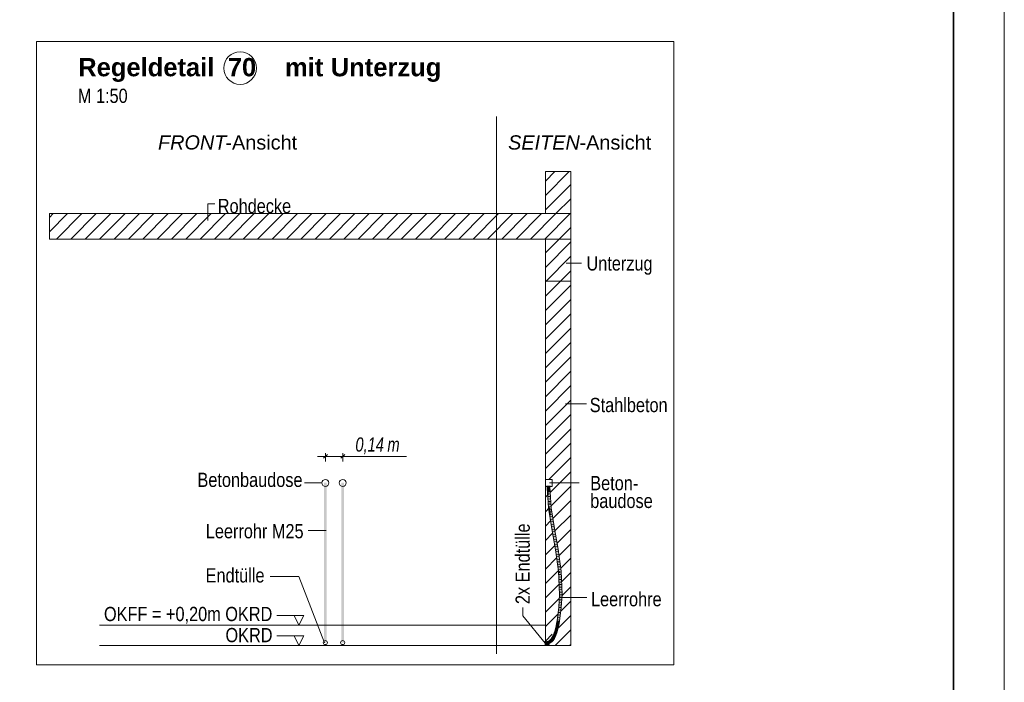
# Model space of a CAD drawing. Extents: x -620 to 300, y 62 to 1107.
# Tile 134 of 256: x 203 to 300, y 548 to 614. Entities that reach past the tile are written whole.
import ezdxf
from ezdxf.lldxf.tags import DXFTag

# ---------------------------------------------------------------- set-up
doc = ezdxf.new("R2010")
doc.units = 0
doc.layers.get('0').update_dxf_attribs({"lineweight": 35})
for name, color, linetype, lineweight, true_color in [('E_Aussparung Bemaßung-A06G9G0W8I', 5, 'Continuous', 9, 0x0000ff), ('E_Betonbaudose', 1, 'Continuous', 13, 0xff0000), ('E_Detail_Beschriftung', 7, 'Continuous', 13, 0x009900), ('E_Detail_Wandschraffur', 7, 'Continuous', 5, 0xc0c0c0), ('E_Leerrohr 25-A06G9G0X8I', 7, 'Continuous', 9, 0xff8000), ('E_Leerrohr 25-Shading', 7, 'Continuous', 9, 0xff8000), ('E_Leerrohr Beschriftung', 1, 'Continuous', 9, 0xff0000)]:
    doc.layers.add(name, color=color, linetype=linetype, lineweight=lineweight, true_color=true_color)
doc.layers.add('E_Detail_Linie_Text_Bem', color=7, linetype='Continuous', lineweight=13)
doc.layers.add('iwb_Plankopf Rahmen', color=7, linetype='Continuous', lineweight=35)
doc.styles.get("Standard").update_dxf_attribs({"font": 'ARIALN.TTF'})
tags = doc.linetypes.add('fein_strichliert', pattern=[4, 1, -2, 1]).pattern_tags.tags
tags[8:9] = [DXFTag(74, 4), DXFTag(75, 0), DXFTag(340, '0'), DXFTag(46, 0.0), DXFTag(50, 0.0), DXFTag(44, 0.0), DXFTag(45, 0.0)]
tags[6:7] = [DXFTag(74, 4), DXFTag(75, 0), DXFTag(340, '0'), DXFTag(46, 0.0), DXFTag(50, 0.0), DXFTag(44, 0.0), DXFTag(45, 0.0)]
tags[4:5] = [DXFTag(74, 4), DXFTag(75, 0), DXFTag(340, '0'), DXFTag(46, 0.0), DXFTag(50, 0.0), DXFTag(44, 0.0), DXFTag(45, 0.0)]
tags = doc.linetypes.add('fein_strichliert-A06G9G0V8I', pattern=[4, 1, -2, 1]).pattern_tags.tags
tags[8:9] = [DXFTag(74, 4), DXFTag(75, 0), DXFTag(340, '0'), DXFTag(46, 0.0), DXFTag(50, 0.0), DXFTag(44, 0.0), DXFTag(45, 0.0)]
tags[6:7] = [DXFTag(74, 4), DXFTag(75, 0), DXFTag(340, '0'), DXFTag(46, 0.0), DXFTag(50, 0.0), DXFTag(44, 0.0), DXFTag(45, 0.0)]
tags[4:5] = [DXFTag(74, 4), DXFTag(75, 0), DXFTag(340, '0'), DXFTag(46, 0.0), DXFTag(50, 0.0), DXFTag(44, 0.0), DXFTag(45, 0.0)]
tags = doc.linetypes.add('STRICHPUNKT2-A06G9G0Y8I', pattern=[12.7, 6.35, -3.175, 0, -3.175]).pattern_tags.tags
tags[10:11] = [DXFTag(74, 4), DXFTag(75, 0), DXFTag(340, '0'), DXFTag(46, 0.0), DXFTag(50, 0.0), DXFTag(44, 0.0), DXFTag(45, 0.0)]
tags[8:9] = [DXFTag(74, 4), DXFTag(75, 0), DXFTag(340, '0'), DXFTag(46, 0.0), DXFTag(50, 0.0), DXFTag(44, 0.0), DXFTag(45, 0.0)]
tags[6:7] = [DXFTag(74, 4), DXFTag(75, 0), DXFTag(340, '0'), DXFTag(46, 0.0), DXFTag(50, 0.0), DXFTag(44, 0.0), DXFTag(45, 0.0)]
tags[4:5] = [DXFTag(74, 4), DXFTag(75, 0), DXFTag(340, '0'), DXFTag(46, 0.0), DXFTag(50, 0.0), DXFTag(44, 0.0), DXFTag(45, 0.0)]

# ---------------------------------------------------------------- blocks, each defined once
blk = doc.blocks.new('Shading-A06G9FMP8I', base_point=(188.199, 722.684))
at = {"layer": 'E_Leerrohr 25-Shading', "color": 31, "true_color": 0xecb67f}
for points in [[(255.37, 567.638), (255.286, 567.638), (255.37, 567.632), (255.286, 567.632)], [(255.389, 567.632), (255.351, 567.632), (255.432, 567.238), (255.351, 567.238)], [(255.372, 567.638), (255.37, 567.638), (255.373, 567.632), (255.37, 567.632)], [(255.396, 567.638), (255.372, 567.638), (255.397, 567.632), (255.373, 567.632)], [(255.419, 567.632), (255.389, 567.632), (255.437, 567.238), (255.432, 567.238)], [(255.443, 567.638), (255.396, 567.638), (255.443, 567.632), (255.397, 567.632)], [(255.437, 567.238), (255.476, 567.238), (255.419, 567.632), (255.476, 567.632)], [(255.443, 567.632), (255.476, 567.632), (255.443, 567.638), (255.476, 567.638)], [(255.476, 567.638), (255.476, 567.632), (255.587, 567.638), (255.587, 567.632)], [(255.476, 567.632), (255.601, 567.525), (255.601, 567.632)], [(255.476, 567.632), (255.476, 567.238), (255.601, 567.525), (255.57, 567.238)], [(255.57, 567.238), (255.601, 567.238), (255.601, 567.525)], [(255.587, 567.632), (255.666, 567.632), (255.587, 567.638), (255.666, 567.638)], [(255.153, 552.259), (255.153, 552.403), (255.147, 552.259), (255.147, 552.403)], [(255.147, 552.213), (255.153, 552.213), (255.147, 552.259), (255.153, 552.259)], [(255.153, 552.181), (255.153, 552.213), (255.147, 552.181), (255.147, 552.213)], [(255.147, 552.103), (255.153, 552.102), (255.147, 552.181), (255.153, 552.181)], [(255.147, 552.023), (255.153, 552.023), (255.147, 552.103), (255.153, 552.102)], [(255.547, 552.24), (255.547, 552.338), (255.522, 552.237), (255.153, 552.338)], [(255.256, 552.215), (255.153, 552.338), (255.153, 552.213)], [(255.256, 552.215), (255.476, 552.231), (255.153, 552.338), (255.522, 552.237)], [(255.153, 552.213), (255.547, 552.213), (255.547, 552.22)], [(255.257, 552.209), (255.153, 552.213), (255.362, 552.196), (255.402, 552.188)], [(255.153, 552.088), (255.402, 552.188), (255.153, 552.213)], [(255.547, 552.198), (255.547, 552.213), (255.153, 552.213)], [(255.402, 552.188), (255.153, 552.088), (255.378, 552.132), (255.27, 552.1)], [(255.547, 552.088), (255.499, 552.122), (255.153, 552.088)], [(255.357, 552.22), (255.457, 552.229), (255.256, 552.215), (255.476, 552.231)], [(255.256, 552.215), (255.547, 552.22), (255.547, 552.23)], [(255.547, 552.174), (255.547, 552.198), (255.257, 552.209)], [(255.27, 552.1), (255.499, 552.122), (255.451, 552.155)], [(255.547, 552.23), (255.529, 552.235), (255.357, 552.22)], [(255.402, 552.188), (255.547, 552.174), (255.362, 552.196)], [(255.402, 552.188), (255.378, 552.132), (255.437, 552.164)], [(255.378, 552.132), (255.451, 552.155), (255.437, 552.164)], [(255.46, 552.177), (255.402, 552.188), (255.437, 552.164)], [(255.547, 552.174), (255.402, 552.188), (255.547, 552.159)], [(255.451, 552.155), (255.46, 552.177), (255.437, 552.164)], [(255.451, 552.155), (255.496, 552.168), (255.46, 552.177), (255.477, 552.173)], [(255.499, 552.122), (255.547, 552.154), (255.451, 552.155), (255.496, 552.168)], [(255.457, 552.229), (255.529, 552.235), (255.476, 552.231)], [(255.476, 552.231), (255.529, 552.235), (255.522, 552.237)], [(255.547, 552.159), (255.477, 552.173), (255.547, 552.154)], [(255.547, 552.154), (255.499, 552.122), (255.547, 552.126)], [(255.499, 552.122), (255.547, 552.088), (255.547, 552.126)], [(255.547, 552.237), (255.547, 552.24), (255.529, 552.235), (255.522, 552.237)], [(255.529, 552.235), (255.547, 552.23), (255.547, 552.237)]]:
    blk.add_solid(points, dxfattribs=at)
at = {"layer": 'E_Leerrohr 25-Shading', "color": 43, "true_color": 0xd7ab7f}
for points in [[(255.351, 567.632), (255.522, 565.488), (255.439, 566.805)], [(255.522, 565.488), (255.351, 567.632), (255.486, 565.484)], [(255.378, 567.632), (255.351, 567.632), (255.4, 567.426), (255.439, 566.805)], [(255.4, 567.426), (255.4, 567.427), (255.378, 567.632), (255.385, 567.632)], [(255.4, 567.427), (255.388, 567.632), (255.385, 567.632)], [(255.639, 566.851), (255.564, 567.632), (255.578, 567.421)], [(255.639, 566.851), (255.612, 567.452), (255.564, 567.632), (255.601, 567.632)], [(255.698, 565.508), (255.639, 566.851), (255.578, 567.421)], [(255.734, 565.511), (255.612, 567.452), (255.698, 565.507), (255.698, 565.508)], [(255.639, 564.704), (255.631, 564.782), (255.486, 565.484), (255.522, 565.488)], [(255.639, 564.704), (255.486, 565.484), (255.608, 564.696)], [(255.916, 564.097), (255.734, 565.511), (255.698, 565.507)], [(255.916, 564.097), (255.948, 563.949), (255.734, 565.511), (256.011, 563.726)], [(255.709, 564.041), (255.639, 564.704), (255.608, 564.696)], [(255.839, 563.443), (255.631, 564.782), (255.802, 563.437), (255.709, 564.041)], [(255.839, 563.443), (255.802, 563.437), (256.208, 561.405), (256.172, 561.399)], [(255.948, 563.949), (255.916, 564.097), (255.937, 563.988)], [(255.932, 564.015), (255.916, 564.097), (256.013, 563.472)], [(256.035, 563.476), (255.932, 564.015), (256.013, 563.472)], [(256.035, 563.476), (256.049, 563.478), (255.937, 563.988), (255.948, 563.949)], [(255.948, 563.949), (256.049, 563.478), (256.011, 563.726)], [(256.419, 561.439), (256.131, 563.025), (256.013, 563.472), (256.035, 563.476)], [(256.419, 561.439), (256.013, 563.472), (256.382, 561.433)], [(256.131, 563.025), (256.049, 563.478), (256.035, 563.476)], [(256.208, 561.405), (256.172, 561.399), (256.483, 559.282), (256.465, 559.28)], [(256.502, 559.283), (256.208, 561.405), (256.483, 559.282)], [(256.419, 561.439), (256.382, 561.433), (256.714, 559.302), (256.678, 559.299)], [(256.485, 559.111), (256.483, 559.282), (256.472, 559.109), (256.465, 559.28)], [(256.49, 558.652), (256.485, 559.111), (256.472, 559.109)], [(256.483, 559.282), (256.534, 557.559), (256.502, 559.283), (256.525, 558.067)], [(256.534, 557.559), (256.483, 559.282), (256.49, 558.652)], [(256.525, 558.067), (256.509, 559.114), (256.502, 559.283)], [(256.593, 556.98), (256.509, 559.114), (256.557, 556.98), (256.534, 557.559)], [(256.802, 557.029), (256.807, 556.981), (256.678, 559.299), (256.714, 559.302)], [(256.802, 557.029), (256.678, 559.299), (256.703, 558.676)], [(256.746, 557.579), (256.802, 557.029), (256.703, 558.676)], [(256.78, 556.981), (256.805, 556.981), (256.746, 557.579), (256.802, 557.029)], [(256.746, 557.579), (256.77, 556.981), (256.78, 556.981)], [(256.593, 556.98), (256.557, 556.98), (256.498, 555.739), (256.487, 555.74)], [(256.523, 555.737), (256.593, 556.98), (256.498, 555.739), (256.593, 556.98)], [(256.735, 555.717), (256.77, 556.981), (256.699, 555.72)], [(256.735, 555.717), (256.758, 556.111), (256.77, 556.981), (256.78, 556.981)], [(256.758, 556.111), (256.807, 556.981), (256.78, 556.981)], [(256.805, 556.981), (256.807, 556.981), (256.802, 557.029)], [(256.388, 554.785), (256.354, 554.408), (256.523, 555.737)], [(256.443, 555.395), (256.388, 554.785), (256.498, 555.739), (256.523, 555.737)], [(256.498, 555.739), (256.487, 555.74), (256.443, 555.395)], [(256.656, 555.385), (256.656, 555.384), (256.735, 555.717), (256.637, 554.944)], [(256.656, 555.385), (256.735, 555.717), (256.699, 555.72)], [(256.318, 554.413), (256.335, 554.41), (256.443, 555.395), (256.388, 554.785)], [(256.335, 554.41), (256.354, 554.408), (256.388, 554.785)], [(256.656, 555.385), (256.529, 554.384), (256.553, 554.381)], [(256.565, 554.379), (256.656, 555.385), (256.553, 554.381)], [(256.656, 555.384), (256.565, 554.379), (256.637, 554.944)], [(256.1, 553.4), (256.117, 553.394), (256.201, 553.806), (256.161, 553.553)], [(256.144, 553.445), (256.135, 553.389), (256.259, 553.889)], [(256.258, 553.889), (256.149, 553.477), (256.259, 553.889), (256.144, 553.445)], [(256.253, 553.891), (256.161, 553.553), (256.258, 553.889), (256.149, 553.477)], [(256.201, 553.806), (256.161, 553.553), (256.227, 553.897), (256.253, 553.891)], [(256.227, 553.897), (256.223, 553.897), (256.201, 553.806)], [(256.284, 554.153), (256.273, 554.155), (256.227, 553.897), (256.223, 553.897)], [(256.227, 553.897), (256.253, 553.891), (256.284, 554.153), (256.307, 554.149)], [(256.307, 554.149), (256.253, 553.891), (256.309, 554.148), (256.258, 553.889)], [(256.258, 553.889), (256.259, 553.889), (256.309, 554.148)], [(256.335, 554.41), (256.318, 554.413), (256.284, 554.153), (256.273, 554.155)], [(256.284, 554.153), (256.307, 554.149), (256.335, 554.41), (256.354, 554.408)], [(256.412, 553.772), (256.304, 553.337), (256.315, 553.333)], [(256.307, 554.149), (256.309, 554.148), (256.354, 554.408)], [(256.339, 553.326), (256.412, 553.772), (256.315, 553.333)], [(256.412, 553.77), (256.339, 553.326), (256.354, 553.387)], [(256.412, 553.772), (256.412, 553.77), (256.467, 553.841), (256.354, 553.387)], [(256.412, 553.772), (256.467, 553.841), (256.431, 553.849)], [(256.467, 553.841), (256.483, 554.116), (256.431, 553.849)], [(256.467, 553.841), (256.498, 554), (256.483, 554.116), (256.516, 554.11)], [(256.553, 554.381), (256.529, 554.384), (256.516, 554.11), (256.483, 554.116)], [(256.498, 554), (256.519, 554.11), (256.516, 554.11)], [(256.519, 554.11), (256.565, 554.379), (256.516, 554.11), (256.553, 554.381)], [(255.743, 552.61), (255.727, 552.623), (255.657, 552.532), (255.649, 552.54)], [(255.657, 552.532), (255.666, 552.522), (255.743, 552.61), (255.751, 552.604)], [(255.727, 552.623), (255.727, 552.623), (255.822, 552.757), (255.805, 552.716)], [(255.805, 552.716), (255.727, 552.623), (255.779, 552.657), (255.743, 552.61)], [(255.779, 552.657), (255.743, 552.61), (255.764, 552.62), (255.751, 552.604)], [(255.751, 552.604), (255.755, 552.6), (255.764, 552.62)], [(255.764, 552.62), (255.755, 552.6), (255.87, 552.761)], [(255.865, 552.764), (255.779, 552.657), (255.87, 552.761), (255.764, 552.62)], [(255.852, 552.773), (255.805, 552.716), (255.865, 552.764), (255.779, 552.657)], [(255.822, 552.757), (255.805, 552.716), (255.841, 552.779), (255.852, 552.773)], [(255.841, 552.779), (255.839, 552.781), (255.822, 552.757)], [(255.839, 552.781), (255.841, 552.779), (255.867, 552.834), (255.868, 552.823)], [(255.868, 552.823), (255.841, 552.779), (255.869, 552.801), (255.852, 552.773)], [(255.869, 552.801), (255.852, 552.773), (255.87, 552.772), (255.865, 552.764)], [(255.865, 552.764), (255.87, 552.761), (255.87, 552.772)], [(255.943, 552.955), (255.935, 552.959), (255.867, 552.834)], [(255.867, 552.834), (255.868, 552.823), (255.943, 552.955), (255.949, 552.953)], [(255.949, 552.953), (255.868, 552.823), (255.958, 552.949), (255.869, 552.801)], [(255.958, 552.949), (255.869, 552.801), (255.969, 552.945), (255.87, 552.772)], [(255.87, 552.772), (255.87, 552.761), (255.969, 552.945)], [(256.052, 552.649), (256.02, 552.669), (255.923, 552.468), (255.894, 552.491)], [(255.935, 552.959), (255.943, 552.955), (255.965, 553.039), (255.966, 553.009)], [(255.966, 553.009), (255.943, 552.955), (255.966, 552.997), (255.949, 552.953)], [(255.966, 552.997), (255.949, 552.953), (255.967, 552.972), (255.958, 552.949)], [(255.958, 552.949), (255.969, 552.945), (255.967, 552.972)], [(256.117, 553.394), (256.1, 553.4), (255.965, 553.039)], [(255.965, 553.039), (255.966, 553.009), (256.117, 553.394), (256.126, 553.392)], [(256.126, 553.392), (255.966, 553.009), (256.129, 553.391), (255.966, 552.997)], [(256.129, 553.391), (255.966, 552.997), (256.135, 553.389), (255.967, 552.972)], [(255.967, 552.972), (255.969, 552.945), (256.135, 553.389)], [(256.052, 552.649), (256.131, 552.876), (256.02, 552.669)], [(256.052, 552.649), (256.145, 552.825), (256.131, 552.876), (256.163, 552.863)], [(256.161, 553.553), (256.117, 553.394), (256.149, 553.477), (256.126, 553.392)], [(256.149, 553.477), (256.126, 553.392), (256.144, 553.445), (256.129, 553.391)], [(256.129, 553.391), (256.135, 553.389), (256.144, 553.445)], [(256.173, 552.988), (256.131, 552.876), (256.135, 552.874)], [(256.163, 552.863), (256.173, 552.988), (256.135, 552.874)], [(256.145, 552.825), (256.165, 552.862), (256.163, 552.863)], [(256.163, 552.863), (256.315, 553.333), (256.173, 552.988), (256.304, 553.337)], [(256.165, 552.862), (256.339, 553.326), (256.163, 552.863), (256.315, 553.333)], [(255.245, 552.313), (255.242, 552.343), (255.153, 552.315), (255.153, 552.338)], [(255.153, 552.302), (255.246, 552.307), (255.153, 552.315), (255.245, 552.313)], [(255.27, 552.095), (255.266, 552.131), (255.153, 552.088), (255.153, 552.125)], [(255.242, 552.343), (255.245, 552.313), (255.324, 552.358), (255.258, 552.315)], [(255.245, 552.313), (255.246, 552.307), (255.258, 552.315)], [(255.258, 552.315), (255.246, 552.307), (255.315, 552.322), (255.291, 552.315)], [(255.324, 552.358), (255.258, 552.315), (255.331, 552.327), (255.315, 552.322)], [(255.382, 552.115), (255.373, 552.15), (255.27, 552.095), (255.266, 552.131)], [(255.291, 552.315), (255.332, 552.322), (255.331, 552.327)], [(255.406, 552.367), (255.401, 552.381), (255.331, 552.327), (255.324, 552.358)], [(255.332, 552.322), (255.413, 552.347), (255.331, 552.327), (255.406, 552.367)], [(255.488, 552.147), (255.475, 552.181), (255.382, 552.115), (255.373, 552.15)], [(255.451, 552.403), (255.401, 552.381), (255.406, 552.367)], [(255.413, 552.347), (255.451, 552.403), (255.406, 552.367)], [(255.413, 552.347), (255.488, 552.38), (255.451, 552.403), (255.471, 552.412)], [(255.585, 552.439), (255.564, 552.469), (255.488, 552.38), (255.471, 552.412)], [(255.589, 552.192), (255.572, 552.224), (255.488, 552.147), (255.475, 552.181)], [(255.564, 552.469), (255.574, 552.456), (255.657, 552.532), (255.666, 552.522)], [(255.589, 552.192), (255.614, 552.25), (255.572, 552.224)], [(255.574, 552.456), (255.585, 552.439), (255.666, 552.522), (255.674, 552.513)], [(255.589, 552.192), (255.71, 552.266), (255.614, 552.25), (255.697, 552.284)], [(255.697, 552.284), (255.688, 552.296), (255.614, 552.25)], [(255.751, 552.604), (255.666, 552.522), (255.755, 552.6), (255.672, 552.516)], [(255.672, 552.516), (255.674, 552.513), (255.755, 552.6)], [(255.688, 552.296), (255.811, 552.369), (255.711, 552.315)], [(255.688, 552.296), (255.797, 552.338), (255.811, 552.369), (255.821, 552.358)], [(255.797, 552.338), (255.688, 552.296), (255.697, 552.284)], [(255.71, 552.266), (255.797, 552.338), (255.697, 552.284)], [(255.811, 552.369), (255.796, 552.385), (255.711, 552.315)], [(255.863, 552.403), (255.923, 552.468), (255.796, 552.385), (255.894, 552.491)], [(255.863, 552.403), (255.796, 552.385), (255.811, 552.369)], [(255.821, 552.358), (255.863, 552.403), (255.811, 552.369)]]:
    blk.add_solid(points, dxfattribs=at)
at = {"layer": 'E_Leerrohr 25-Shading', "color": 31, "true_color": 0xfabd7f}
for points in [[(255.388, 567.632), (255.4, 567.427), (255.476, 567.632), (255.448, 566.992)], [(255.448, 566.992), (255.4, 567.427), (255.439, 566.805)], [(255.448, 566.992), (255.496, 566.547), (255.476, 567.632)], [(255.476, 567.632), (255.496, 566.547), (255.541, 566.595), (255.551, 566.038)], [(255.564, 567.632), (255.476, 567.632), (255.698, 565.507), (255.61, 565.497)], [(255.522, 565.488), (255.448, 566.992), (255.439, 566.805)], [(255.522, 565.488), (255.61, 565.497), (255.448, 566.992), (255.61, 565.498)], [(255.551, 566.038), (255.61, 565.498), (255.541, 566.595)], [(255.717, 564.806), (255.61, 565.497), (255.631, 564.782), (255.522, 565.488)], [(255.916, 564.097), (255.698, 565.507), (255.717, 564.806), (255.61, 565.497)], [(255.839, 563.443), (255.926, 563.457), (255.631, 564.782), (255.7, 564.801)], [(255.926, 563.457), (255.717, 564.806), (255.7, 564.801)], [(256.013, 563.472), (255.916, 564.097), (255.926, 563.457), (255.717, 564.806)], [(255.926, 563.457), (255.839, 563.443), (256.295, 561.419), (256.208, 561.405)], [(256.013, 563.472), (255.926, 563.457), (256.382, 561.433), (256.295, 561.419)], [(256.295, 561.419), (256.208, 561.405), (256.59, 559.291), (256.502, 559.283)], [(256.382, 561.433), (256.295, 561.419), (256.678, 559.299), (256.59, 559.291)], [(256.597, 559.122), (256.59, 559.291), (256.509, 559.114), (256.502, 559.283)], [(256.682, 556.981), (256.597, 559.122), (256.593, 556.98), (256.509, 559.114)], [(256.678, 559.299), (256.59, 559.291), (256.77, 556.981), (256.682, 556.981)], [(256.682, 556.981), (256.593, 556.98), (256.611, 555.728), (256.523, 555.737)], [(256.77, 556.981), (256.682, 556.981), (256.699, 555.72), (256.611, 555.728)], [(256.611, 555.728), (256.523, 555.737), (256.442, 554.396), (256.354, 554.408)], [(256.699, 555.72), (256.611, 555.728), (256.529, 554.384), (256.442, 554.396)], [(256.345, 553.869), (256.259, 553.889), (256.219, 553.363), (256.135, 553.389)], [(256.431, 553.849), (256.345, 553.869), (256.304, 553.337), (256.219, 553.363)], [(256.396, 554.132), (256.309, 554.148), (256.345, 553.869), (256.259, 553.889)], [(256.442, 554.396), (256.354, 554.408), (256.396, 554.132), (256.309, 554.148)], [(256.483, 554.116), (256.396, 554.132), (256.431, 553.849), (256.345, 553.869)], [(256.529, 554.384), (256.442, 554.396), (256.483, 554.116), (256.396, 554.132)], [(255.755, 552.6), (255.78, 552.597), (255.87, 552.761), (255.941, 552.717)], [(255.78, 552.597), (255.854, 552.587), (255.941, 552.717), (255.945, 552.715)], [(256.02, 552.669), (255.945, 552.715), (255.894, 552.491), (255.825, 552.546)], [(256.05, 552.91), (255.969, 552.945), (255.945, 552.715), (255.87, 552.761)], [(256.131, 552.876), (256.05, 552.91), (256.02, 552.669), (255.945, 552.715)], [(256.219, 553.363), (256.135, 553.389), (256.05, 552.91), (255.969, 552.945)], [(256.304, 553.337), (256.219, 553.363), (256.131, 552.876), (256.05, 552.91)], [(255.256, 552.219), (255.246, 552.307), (255.153, 552.213), (255.153, 552.302)], [(255.266, 552.131), (255.256, 552.219), (255.153, 552.125), (255.153, 552.213)], [(255.246, 552.307), (255.289, 552.308), (255.291, 552.315)], [(255.246, 552.307), (255.256, 552.219), (255.289, 552.308)], [(255.289, 552.308), (255.256, 552.219), (255.335, 552.31), (255.353, 552.236)], [(255.373, 552.15), (255.353, 552.236), (255.266, 552.131), (255.256, 552.219)], [(255.291, 552.315), (255.289, 552.308), (255.334, 552.31)], [(255.289, 552.308), (255.335, 552.31), (255.334, 552.31)], [(255.335, 552.31), (255.332, 552.322), (255.291, 552.315)], [(255.418, 552.335), (255.413, 552.347), (255.332, 552.322)], [(255.335, 552.31), (255.435, 552.29), (255.332, 552.322), (255.418, 552.335)], [(255.353, 552.236), (255.444, 552.264), (255.335, 552.31), (255.435, 552.29)], [(255.475, 552.181), (255.444, 552.264), (255.373, 552.15), (255.353, 552.236)], [(255.488, 552.38), (255.413, 552.347), (255.494, 552.369)], [(255.413, 552.347), (255.424, 552.336), (255.494, 552.369), (255.506, 552.346)], [(255.424, 552.336), (255.413, 552.347), (255.418, 552.335)], [(255.435, 552.29), (255.477, 552.278), (255.418, 552.335), (255.424, 552.336)], [(255.424, 552.336), (255.477, 552.278), (255.506, 552.346), (255.53, 552.302)], [(255.444, 552.264), (255.477, 552.278), (255.435, 552.29)], [(255.572, 552.224), (255.53, 552.302), (255.475, 552.181), (255.444, 552.264)], [(255.585, 552.439), (255.488, 552.38), (255.596, 552.424), (255.488, 552.38)], [(255.488, 552.38), (255.517, 552.375), (255.596, 552.424), (255.614, 552.399)], [(255.517, 552.375), (255.488, 552.38), (255.494, 552.369)], [(255.506, 552.346), (255.62, 552.358), (255.494, 552.369), (255.517, 552.375)], [(255.53, 552.302), (255.62, 552.358), (255.506, 552.346)], [(255.517, 552.375), (255.62, 552.358), (255.614, 552.399), (255.637, 552.368)], [(255.688, 552.296), (255.637, 552.368), (255.572, 552.224), (255.53, 552.302)], [(255.674, 552.513), (255.585, 552.439), (255.688, 552.498)], [(255.585, 552.439), (255.62, 552.432), (255.688, 552.498), (255.717, 552.469)], [(255.62, 552.432), (255.585, 552.439), (255.596, 552.424)], [(255.614, 552.399), (255.696, 552.417), (255.596, 552.424), (255.62, 552.432)], [(255.637, 552.368), (255.696, 552.417), (255.614, 552.399)], [(255.62, 552.432), (255.696, 552.417), (255.717, 552.469), (255.735, 552.449)], [(255.796, 552.385), (255.735, 552.449), (255.688, 552.296), (255.637, 552.368)], [(255.755, 552.6), (255.674, 552.513), (255.77, 552.589)], [(255.674, 552.513), (255.702, 552.506), (255.77, 552.589), (255.805, 552.561)], [(255.702, 552.506), (255.674, 552.513), (255.688, 552.498)], [(255.717, 552.469), (255.77, 552.487), (255.688, 552.498), (255.702, 552.506)], [(255.702, 552.506), (255.77, 552.487), (255.805, 552.561), (255.825, 552.546)], [(255.735, 552.449), (255.77, 552.487), (255.717, 552.469)], [(255.894, 552.491), (255.825, 552.546), (255.796, 552.385), (255.735, 552.449)], [(255.78, 552.597), (255.755, 552.6), (255.77, 552.589)], [(255.805, 552.561), (255.854, 552.587), (255.77, 552.589), (255.78, 552.597)], [(255.825, 552.546), (255.854, 552.587), (255.805, 552.561)]]:
    blk.add_solid(points, dxfattribs=at)
blk = doc.blocks.new('Referenz-A06G9G0Z8I')
at = {"layer": 'E_Aussparung Bemaßung-A06G9G0W8I', "linetype": 'Continuous', "ltscale": 0.13}
for p, q in [((232.742, 570.585), (241.49, 570.585)), ((233.314, 570.394), (233.696, 570.776)), ((233.505, 570.885), (233.505, 570.085)), ((235.024, 570.394), (235.406, 570.776)), ((235.215, 570.885), (235.215, 570.085))]:
    blk.add_line(p, q, dxfattribs=at)
at = {"layer": 'E_Betonbaudose', "linetype": 'Continuous', "ltscale": 0.13}
for p, q in [((255.161, 567.629), (255.161, 568.309)), ((255.161, 568.309), (255.841, 568.309)), ((255.841, 568.309), (255.841, 567.629)), ((255.841, 567.629), (255.161, 567.629))]:
    blk.add_line(p, q, dxfattribs=at)
for centre, radius in [((233.505, 567.969), 0.34), ((235.215, 567.969), 0.34), ((233.496, 552.26), 0.2), ((235.206, 552.26), 0.2)]:
    blk.add_circle(centre, radius, dxfattribs=at)
at = {"layer": 'E_Detail_Linie_Text_Bem', "linetype": 'fein_strichliert-A06G9G0V8I', "ltscale": 0.65}
for p, q in [((267.814, 611.396), (205.045, 611.396)), ((205.045, 611.396), (205.045, 550.079)), ((267.814, 550.079), (267.814, 611.396)), ((250.352, 551.161), (250.352, 604.04)), ((205.045, 550.079), (264.788, 550.079)), ((264.788, 550.079), (267.814, 550.079))]:
    blk.add_line(p, q, dxfattribs=at)
at = {"layer": 'E_Detail_Linie_Text_Bem', "linetype": 'Continuous', "ltscale": 0.13}
for p, q in [((255.161, 598.603), (257.661, 598.603)), ((255.161, 594.469), (255.161, 598.603)), ((257.661, 598.603), (257.661, 594.469)), ((257.661, 594.469), (206.334, 594.469)), ((206.334, 594.469), (206.334, 591.969)), ((257.661, 594.469), (255.161, 594.469)), ((257.661, 591.969), (257.661, 594.469)), ((206.334, 591.969), (216.726, 591.969)), ((206.334, 591.969), (255.161, 591.969)), ((216.726, 591.969), (257.661, 591.969)), ((255.161, 591.969), (257.661, 591.969)), ((255.161, 580.169), (255.161, 591.969)), ((255.161, 591.947), (257.661, 591.947)), ((255.161, 587.813), (255.161, 591.947)), ((257.661, 591.969), (257.661, 551.969)), ((257.661, 591.947), (257.661, 587.813)), ((257.661, 587.813), (255.161, 587.813)), ((255.161, 579.969), (255.161, 580.169)), ((255.161, 551.969), (255.161, 579.969)), ((211.256, 553.969), (255.124, 553.969)), ((211.256, 551.969), (256.411, 551.969)), ((257.661, 551.969), (255.161, 551.969))]:
    blk.add_line(p, q, dxfattribs=at)
at = {"layer": 'E_Detail_Linie_Text_Bem', "color": 0, "linetype": 'Continuous', "ltscale": 0.13}
for p, q in [((221.935, 593.789), (221.935, 595.437)), ((221.935, 595.437), (222.622, 595.437)), ((258.719, 589.58), (257.206, 589.58)), ((259.213, 575.745), (257.158, 575.745)), ((233.165, 567.969), (231.448, 567.969)), ((255.567, 567.969), (258.505, 567.969)), ((231.793, 563.289), (233.578, 563.289)), ((228.051, 558.75), (230.882, 558.75)), ((230.882, 558.75), (233.416, 552.239)), ((256.533, 556.691), (259.241, 556.691)), ((252.945, 555.723), (252.945, 554.895)), ((231.394, 554.919), (228.71, 554.919)), ((230.427, 554.922), (230.884, 553.969)), ((230.884, 553.969), (231.394, 554.919)), ((252.945, 554.895), (255.147, 552.213)), ((231.394, 552.919), (228.71, 552.919)), ((230.427, 552.922), (230.884, 551.969)), ((230.884, 551.969), (231.394, 552.919))]:
    blk.add_line(p, q, dxfattribs=at)
at = {"layer": 'E_Detail_Linie_Text_Bem', "linetype": 'Continuous', "ltscale": 0.13}
for points in [[(233.63, 567.998), (233.63, 552.263), (233.38, 567.997), (233.38, 552.263)], [(235.34, 567.998), (235.34, 552.263), (235.09, 567.997), (235.09, 552.263)]]:
    blk.add_solid(points, dxfattribs=at)
at = {"layer": 'E_Detail_Wandschraffur', "linetype": 'fein_strichliert', "ltscale": 0.13}
for p, q in [((255.161, 596.254), (257.511, 598.603)), ((256.205, 594.469), (257.661, 595.925)), ((206.334, 592.681), (208.122, 594.469)), ((208.45, 591.969), (210.95, 594.469)), ((211.278, 591.969), (213.778, 594.469)), ((214.107, 591.969), (216.607, 594.469)), ((216.935, 591.969), (219.435, 594.469)), ((219.764, 591.969), (222.264, 594.469)), ((222.592, 591.969), (225.092, 594.469)), ((225.421, 591.969), (227.921, 594.469)), ((228.249, 591.969), (230.749, 594.469)), ((231.077, 591.969), (233.577, 594.469)), ((233.906, 591.969), (236.406, 594.469)), ((236.734, 591.969), (239.234, 594.469)), ((239.563, 591.969), (242.063, 594.469)), ((242.391, 591.969), (244.891, 594.469)), ((245.22, 591.969), (247.72, 594.469)), ((248.048, 591.969), (250.548, 594.469)), ((250.876, 591.969), (253.376, 594.469)), ((253.705, 591.969), (256.205, 594.469)), ((256.533, 591.969), (257.007, 592.443)), ((257.007, 592.443), (257.603, 593.038)), ((257.603, 593.038), (257.661, 593.097)), ((255.161, 590.597), (256.533, 591.969)), ((255.161, 587.768), (257.661, 590.268)), ((255.161, 584.94), (257.661, 587.44)), ((255.161, 582.111), (257.661, 584.611)), ((255.161, 579.283), (257.661, 581.783)), ((255.161, 576.455), (257.661, 578.955)), ((255.161, 573.626), (257.661, 576.126)), ((255.161, 570.798), (257.661, 573.298)), ((255.501, 568.309), (257.661, 570.469)), ((255.728, 565.708), (257.661, 567.641)), ((255.161, 565.141), (255.58, 565.559)), ((256.102, 563.253), (257.661, 564.812)), ((255.161, 562.312), (255.861, 563.013)), ((256.512, 560.835), (257.661, 561.984)), ((255.161, 559.484), (256.275, 560.598)), ((256.77, 558.264), (257.661, 559.156)), ((255.161, 556.656), (256.488, 557.982)), ((256.689, 555.355), (257.661, 556.327)), ((255.161, 553.827), (256.413, 555.079)), ((256.135, 551.973), (257.661, 553.499))]:
    blk.add_line(p, q, dxfattribs=at)
at = {"layer": 'E_Detail_Wandschraffur', "linetype": 'ByBlock', "ltscale": 0.13}
for p, q in [((255.161, 597.668), (256.097, 598.603)), ((255.161, 594.839), (257.661, 597.339)), ((206.334, 594.096), (206.707, 594.469)), ((207.036, 591.969), (209.536, 594.469)), ((209.864, 591.969), (212.364, 594.469)), ((212.693, 591.969), (215.193, 594.469)), ((215.521, 591.969), (218.021, 594.469)), ((218.35, 591.969), (220.85, 594.469)), ((221.178, 591.969), (223.678, 594.469)), ((224.006, 591.969), (226.506, 594.469)), ((226.835, 591.969), (229.335, 594.469)), ((229.663, 591.969), (232.163, 594.469)), ((232.492, 591.969), (234.992, 594.469)), ((235.32, 591.969), (237.82, 594.469)), ((238.149, 591.969), (240.649, 594.469)), ((240.977, 591.969), (243.477, 594.469)), ((243.805, 591.969), (246.305, 594.469)), ((246.634, 591.969), (249.134, 594.469)), ((249.462, 591.969), (251.962, 594.469)), ((252.291, 591.969), (254.791, 594.469)), ((255.119, 591.969), (257.619, 594.469)), ((257.619, 594.469), (257.661, 594.511)), ((255.161, 589.183), (257.661, 591.683)), ((255.161, 586.354), (257.661, 588.854)), ((255.161, 583.526), (257.661, 586.026)), ((255.161, 580.697), (257.661, 583.197)), ((255.161, 577.869), (257.661, 580.369)), ((255.161, 575.04), (257.661, 577.54)), ((255.161, 572.212), (257.661, 574.712)), ((255.161, 569.384), (257.661, 571.884)), ((255.64, 567.034), (257.661, 569.055)), ((255.161, 566.555), (255.453, 566.847)), ((255.904, 564.47), (257.661, 566.227)), ((255.161, 563.727), (255.706, 564.272)), ((256.318, 562.055), (257.661, 563.398)), ((255.161, 560.898), (256.051, 561.788)), ((256.682, 559.591), (257.661, 560.57)), ((255.161, 558.07), (256.415, 559.324)), ((256.815, 556.895), (257.661, 557.741)), ((255.161, 555.241), (256.478, 556.559)), ((256.452, 553.704), (257.661, 554.913)), ((255.161, 552.413), (255.848, 553.1)), ((257.546, 551.969), (257.661, 552.085))]:
    blk.add_line(p, q, dxfattribs=at)
at = {"layer": 'E_Leerrohr 25-A06G9G0X8I', "linetype": 'Continuous', "ltscale": 0.13}
for p, q in [((255.286, 567.638), (255.286, 567.632)), ((255.286, 567.638), (255.397, 567.638)), ((255.286, 567.632), (255.397, 567.632)), ((255.351, 567.632), (255.351, 567.238)), ((255.351, 567.632), (255.424, 567.632)), ((255.351, 567.632), (255.601, 567.632)), ((255.351, 567.632), (255.486, 565.484)), ((255.351, 567.238), (255.424, 567.238)), ((255.374, 567.381), (255.609, 567.383)), ((255.397, 567.638), (255.555, 567.638)), ((255.397, 567.632), (255.555, 567.632)), ((255.424, 567.632), (255.528, 567.632)), ((255.424, 567.238), (255.528, 567.238)), ((255.528, 567.632), (255.601, 567.632)), ((255.528, 567.238), (255.601, 567.238)), ((255.555, 567.638), (255.666, 567.638)), ((255.555, 567.632), (255.666, 567.632)), ((255.601, 567.238), (255.601, 567.632)), ((255.601, 567.632), (255.734, 565.511)), ((255.666, 567.632), (255.666, 567.638)), ((255.39, 567.13), (255.625, 567.135)), ((255.405, 566.879), (255.64, 566.887)), ((255.421, 566.628), (255.656, 566.639)), ((255.437, 566.377), (255.671, 566.391)), ((255.453, 566.126), (255.687, 566.143)), ((255.468, 565.875), (255.703, 565.895)), ((255.484, 565.624), (255.718, 565.647)), ((255.486, 565.484), (255.802, 563.437)), ((255.51, 565.374), (255.744, 565.4)), ((255.734, 565.511), (256.049, 563.478)), ((255.548, 565.126), (255.782, 565.154)), ((255.587, 564.878), (255.82, 564.908)), ((255.625, 564.63), (255.858, 564.661)), ((255.664, 564.383), (255.896, 564.415)), ((255.702, 564.135), (255.934, 564.169)), ((255.74, 563.887), (255.973, 563.923)), ((255.779, 563.639), (256.011, 563.676)), ((255.802, 563.437), (256.172, 561.399)), ((255.818, 563.391), (256.05, 563.43)), ((256.049, 563.478), (256.419, 561.439)), ((255.863, 563.145), (256.095, 563.184)), ((255.907, 562.9), (256.139, 562.938)), ((255.952, 562.654), (256.184, 562.692)), ((255.997, 562.408), (256.228, 562.446)), ((256.041, 562.162), (256.273, 562.2)), ((256.086, 561.916), (256.318, 561.954)), ((256.13, 561.67), (256.362, 561.707)), ((256.172, 561.399), (256.465, 559.28)), ((256.175, 561.424), (256.407, 561.461)), ((256.419, 561.439), (256.714, 559.302)), ((256.21, 561.178), (256.442, 561.213)), ((256.244, 560.931), (256.477, 560.964)), ((256.278, 560.684), (256.511, 560.716)), ((256.312, 560.438), (256.546, 560.467)), ((256.347, 560.191), (256.58, 560.219)), ((256.381, 559.944), (256.614, 559.97)), ((256.415, 559.698), (256.649, 559.721)), ((256.449, 559.451), (256.683, 559.473)), ((256.465, 559.28), (256.557, 556.98)), ((256.476, 559.204), (256.71, 559.224)), ((256.486, 558.955), (256.72, 558.973)), ((256.496, 558.706), (256.73, 558.722)), ((256.505, 558.457), (256.74, 558.471)), ((256.714, 559.302), (256.807, 556.981)), ((256.515, 558.209), (256.75, 558.22)), ((256.525, 557.96), (256.76, 557.969)), ((256.535, 557.711), (256.77, 557.719)), ((256.545, 557.462), (256.78, 557.468)), ((256.557, 556.98), (256.487, 555.74)), ((256.549, 556.718), (256.784, 556.714)), ((256.555, 557.214), (256.79, 557.217)), ((256.563, 556.965), (256.798, 556.966)), ((256.807, 556.981), (256.735, 555.717)), ((256.487, 555.74), (256.318, 554.413)), ((256.493, 555.728), (256.727, 555.707)), ((256.507, 555.976), (256.742, 555.958)), ((256.521, 556.223), (256.756, 556.21)), ((256.535, 556.47), (256.77, 556.462)), ((256.735, 555.717), (256.565, 554.379)), ((256.367, 554.74), (256.6, 554.711)), ((256.398, 554.987), (256.632, 554.96)), ((256.43, 555.234), (256.663, 555.209)), ((256.461, 555.481), (256.695, 555.458)), ((256.223, 553.897), (256.1, 553.4)), ((256.199, 553.769), (256.427, 553.712)), ((256.273, 554.155), (256.223, 553.897)), ((256.253, 554.009), (256.483, 553.961)), ((256.318, 554.413), (256.273, 554.155)), ((256.297, 554.25), (256.529, 554.211)), ((256.335, 554.493), (256.568, 554.462)), ((256.467, 553.841), (256.339, 553.326)), ((256.519, 554.11), (256.467, 553.841)), ((256.565, 554.379), (256.519, 554.11)), ((255.727, 552.623), (255.649, 552.54)), ((255.839, 552.781), (255.727, 552.623)), ((255.761, 552.658), (255.949, 552.518)), ((255.935, 552.959), (255.839, 552.781)), ((255.886, 552.853), (256.093, 552.743)), ((256.052, 552.649), (255.923, 552.468)), ((256.1, 553.4), (255.935, 552.959)), ((255.983, 553.068), (256.202, 552.982)), ((256.165, 552.862), (256.052, 552.649)), ((256.069, 553.297), (256.292, 553.222)), ((256.14, 553.531), (256.366, 553.466)), ((256.339, 553.326), (256.165, 552.862)), ((255.153, 552.403), (255.147, 552.403)), ((255.147, 552.292), (255.147, 552.403)), ((255.147, 552.135), (255.147, 552.292)), ((255.147, 552.023), (255.147, 552.135)), ((255.147, 552.023), (255.153, 552.023)), ((255.153, 552.292), (255.153, 552.403)), ((255.242, 552.343), (255.153, 552.338)), ((255.547, 552.338), (255.153, 552.338)), ((255.153, 552.265), (255.153, 552.338)), ((255.153, 552.338), (255.153, 552.088)), ((255.153, 552.135), (255.153, 552.292)), ((255.153, 552.162), (255.153, 552.265)), ((255.153, 552.088), (255.153, 552.162)), ((255.153, 552.023), (255.153, 552.135)), ((255.27, 552.095), (255.153, 552.088)), ((255.153, 552.088), (255.547, 552.088)), ((255.22, 552.335), (255.241, 552.101)), ((255.324, 552.358), (255.242, 552.343)), ((255.382, 552.115), (255.27, 552.095)), ((255.401, 552.381), (255.324, 552.358)), ((255.488, 552.147), (255.382, 552.115)), ((255.471, 552.412), (255.401, 552.381)), ((255.426, 552.385), (255.518, 552.168)), ((255.564, 552.469), (255.471, 552.412)), ((255.589, 552.192), (255.488, 552.147)), ((255.547, 552.265), (255.547, 552.338)), ((255.547, 552.162), (255.547, 552.265)), ((255.547, 552.088), (255.547, 552.162)), ((255.649, 552.54), (255.564, 552.469)), ((255.71, 552.266), (255.589, 552.192)), ((255.609, 552.498), (255.759, 552.316)), ((255.821, 552.358), (255.71, 552.266)), ((255.923, 552.468), (255.821, 552.358))]:
    blk.add_line(p, q, dxfattribs=at)
at = {"layer": 'E_Leerrohr 25-A06G9G0X8I', "linetype": 'STRICHPUNKT2-A06G9G0Y8I', "lineweight": 5, "ltscale": 0.13}
for p, q in [((255.476, 567.632), (255.476, 567.238)), ((255.153, 552.213), (255.547, 552.213))]:
    blk.add_line(p, q, dxfattribs=at)
at = {"layer": 'E_Leerrohr Beschriftung', "linetype": 'Continuous', "ltscale": 0.13}
blk.add_circle((225.108, 608.789), 1.6, dxfattribs=at)
at = {"layer": 'E_Aussparung Bemaßung-A06G9G0W8I', "linetype": 'Continuous', "ltscale": 0.13, "char_height": 1.4, "attachment_point": 1}
for s, insert in [('{\\W0.9;\\fArial Narrow|b0|i1;0,14 }', (236.459, 572.451)), ('{\\W0.9;\\fArial Narrow|b0|i1;m}', (239.612, 572.451))]:
    blk.add_mtext(s, dxfattribs=dict(at, insert=insert))
at = {"layer": 'E_Detail_Beschriftung', "color": 1, "linetype": 'Continuous', "lineweight": 35, "ltscale": 0.35, "true_color": 0xff0000, "char_height": 1.8, "attachment_point": 1}
for s, insert in [('{\\fArial|b1|i0;Regeldetail}', (209.162, 609.78)), ('{\\fArial|b1|i0;70}', (223.891, 609.78)), ('{\\fArial|b1|i0;mit}', (229.527, 609.78)), ('{\\fArial|b1|i0;Unterzug}', (234.027, 609.78))]:
    blk.add_mtext(s, dxfattribs=dict(at, insert=insert))
at = {"layer": 'E_Detail_Beschriftung', "linetype": 'Continuous', "ltscale": 0.13, "char_height": 1.4, "attachment_point": 1}
for s, insert in [('{\\fArial Narrow;M 1:50}', (209.132, 606.76)), ('{\\fArial Narrow;Rohdecke}', (222.911, 595.914)), ('{\\fArial Narrow;Unterzug}', (259.213, 590.27)), ('{\\fArial Narrow;Stahlbeton}', (259.533, 576.337)), ('{\\fArial Narrow;Betonbaudose}', (220.908, 568.973)), ('{\\fArial Narrow;Beton-}', (259.583, 568.652)), ('{\\fArial Narrow;baudose}', (259.583, 566.902)), ('{\\fArial Narrow;Leerrohr M25}', (221.73, 563.92)), ('{\\fArial Narrow;Endtülle}', (221.713, 559.575)), ('{\\fArial Narrow;Leerrohre}', (259.657, 557.23)), ('{\\fArial Narrow;OKFF = +0,20m OKRD}', (211.702, 555.775)), ('{\\fArial Narrow;OKRD}', (223.666, 553.699))]:
    blk.add_mtext(s, dxfattribs=dict(at, insert=insert))
at = {"layer": 'E_Detail_Beschriftung', "linetype": 'Continuous', "lineweight": -2, "ltscale": 0.25, "char_height": 1.4, "attachment_point": 1}
for s, insert in [('{\\fArial|b0|i1;FRONT}', (217.022, 602.174)), ('{\\fArial;-Ansicht}', (223.658, 602.174)), ('{\\fArial|b0|i1;SEITEN}', (251.496, 602.174)), ('{\\fArial;-Ansicht}', (258.526, 602.174))]:
    blk.add_mtext(s, dxfattribs=dict(at, insert=insert))
at = {"layer": 'E_Detail_Beschriftung', "linetype": 'Continuous', "ltscale": 0.13, "insert": (252.225, 556.046), "char_height": 1.4, "attachment_point": 1, "rotation": 90}
blk.add_mtext('{\\fArial Narrow;2x Endtülle}', dxfattribs=at)

msp = doc.modelspace()

# ---------------------------------------------------------------- linework, layer by layer
at = {"layer": 'iwb_Plankopf Rahmen', "color": 8, "lineweight": 13, "ltscale": 0.13, "true_color": 0x808080}
msp.add_lwpolyline([(300.353, 62.433), (-619.647, 62.433), (-619.647, 1107.433), (300.353, 1107.433), (300.353, 62.433)], close=True, dxfattribs=at)
at = {"layer": 'iwb_Plankopf Rahmen', "ltscale": 0.35}
msp.add_lwpolyline([(-599.647, 67.433), (-599.647, 1102.433), (295.353, 1102.433), (295.353, 67.433), (-599.647, 67.433)], close=True, dxfattribs=at)

# ---------------------------------------------------------------- block references
at = {"color": 8, "lineweight": 25, "ltscale": 0.25, "true_color": 0x808080}
msp.add_blockref('Referenz-A06G9G0Z8I', (0, 0), dxfattribs=at)
msp.add_blockref('Shading-A06G9FMP8I', (188.199, 722.684))

doc.saveas('drawing.dxf')
